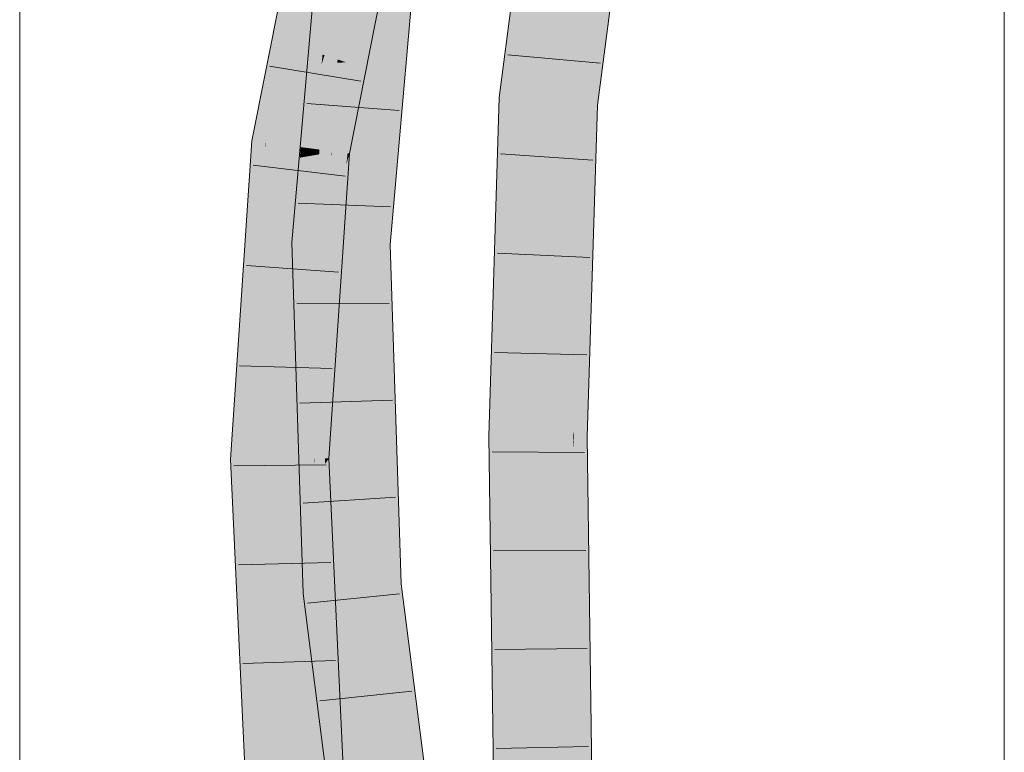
# Model space of a CAD drawing. Extents: x -620 to 300, y 62 to 1107.
# Tile 175 of 256: x 175.68 to 178.18, y 802.29 to 804.16. Entities that reach past the tile are written whole.
import ezdxf

# ---------------------------------------------------------------- set-up
doc = ezdxf.new("R2010")
doc.units = 0
doc.layers.get('0').update_dxf_attribs({"lineweight": 35})
doc.layers.add('E_Detail_Linie_Text_Bem', color=7, linetype='Continuous', lineweight=13)
for name, color, linetype, lineweight, true_color in [('E_Leerrohr 25-A06G9G0X8I', 7, 'Continuous', 9, 0xff8000), ('E_Leerrohr 25-Shading', 7, 'Continuous', 9, 0xff8000), ('E_Leerrohr 32-A06G9G128I', 7, 'Continuous', 9, 0x00b300), ('E_Leerrohr 32-Shading', 7, 'Continuous', 9, 0x00b300)]:
    doc.layers.add(name, color=color, linetype=linetype, lineweight=lineweight, true_color=true_color)

# ---------------------------------------------------------------- blocks, each defined once
blk = doc.blocks.new('Shading-A06G9FMN8I', base_point=(255.3952, 758.4784))
at = {"layer": 'E_Leerrohr 25-Shading', "color": 43, "true_color": 0xd7ab7f}
for points in [[(176.8976, 803.9581), (176.9341, 803.9553), (176.9994, 804.7357), (177.0356, 804.7299)], [(177.1104, 803.9415), (177.1365, 804.113), (177.2102, 804.7023)], [(177.2102, 804.7023), (177.1365, 804.113), (177.2039, 804.5559)], [(177.1365, 804.113), (177.197, 804.3951), (177.2039, 804.5559)], [(177.1365, 804.113), (177.115, 803.9411), (177.197, 804.3951), (177.1531, 804.1276)], [(177.1531, 804.1276), (177.1941, 804.328), (177.197, 804.3951)], [(177.1718, 804.1937), (177.1941, 804.328), (177.1427, 804.0645), (177.1531, 804.1276)], [(177.1922, 804.2841), (177.1427, 804.0645), (177.1469, 803.9386), (177.1224, 803.9406)], [(177.1531, 804.1276), (177.115, 803.9411), (177.1427, 804.0645)], [(177.1104, 803.9415), (177.115, 803.9411), (177.1365, 804.113)], [(177.1224, 803.9406), (177.1427, 804.0645), (177.118, 803.9409), (177.126, 803.9901)], [(177.126, 803.9901), (177.115, 803.9411), (177.118, 803.9409)], [(176.8711, 803.0981), (176.9077, 803.0978), (176.8976, 803.9581), (176.9341, 803.9553)], [(177.1119, 803.8824), (177.1104, 803.9415), (177.1038, 803.7276)], [(177.115, 803.9411), (177.1104, 803.9415), (177.1119, 803.8824)], [(177.118, 803.9409), (177.115, 803.9411), (177.1134, 803.8242), (177.1119, 803.8824)], [(177.115, 803.7645), (177.1224, 803.9406), (177.1134, 803.8242), (177.118, 803.9409)], [(177.1272, 803.2957), (177.1469, 803.9386), (177.115, 803.7645), (177.1224, 803.9406)], [(177.1119, 803.8824), (177.0845, 803.0964), (177.1134, 803.8242)], [(177.0845, 803.0964), (177.1119, 803.8824), (177.1038, 803.7276)], [(177.0845, 803.0964), (177.0872, 803.1093), (177.1134, 803.8242), (177.115, 803.7645)], [(177.0872, 803.1093), (177.1272, 803.2957), (177.115, 803.7645)], [(177.1168, 803.0961), (177.1272, 803.2957), (177.0867, 803.0964), (177.0872, 803.1093)], [(177.1168, 803.0961), (177.1211, 803.0961), (177.1272, 803.2957)], [(177.0872, 803.1093), (177.0845, 803.0964), (177.0867, 803.0964)], [(176.8829, 802.2201), (176.9195, 802.2209), (176.8711, 803.0981), (176.9077, 803.0978)], [(177.087, 803.0697), (177.0845, 803.0964), (177.0962, 802.225)], [(177.0867, 803.0964), (177.0845, 803.0964), (177.087, 803.0697)], [(177.1168, 803.0961), (177.0867, 803.0964), (177.1272, 802.6439), (177.087, 803.0697)], [(177.1272, 802.6439), (177.1211, 803.0961), (177.1168, 803.0961)], [(177.1272, 802.6439), (177.087, 803.0697), (177.1328, 802.2258), (177.0962, 802.225)]]:
    blk.add_solid(points, dxfattribs=at)
at = {"layer": 'E_Leerrohr 25-Shading', "color": 31, "true_color": 0xfabd7f}
for points in [[(176.9341, 803.9553), (177.0222, 803.9484), (177.0356, 804.7299), (177.1229, 804.7161)], [(177.1104, 803.9415), (177.2102, 804.7023), (177.1172, 804.3656), (177.2101, 804.7023)], [(177.0763, 804.2174), (177.1104, 803.9415), (177.1172, 804.3656)], [(177.0672, 804.2913), (177.0222, 803.9484), (177.0991, 803.9424)], [(177.0991, 803.9424), (177.1104, 803.9415), (177.0745, 804.211), (177.0763, 804.2174)], [(176.9077, 803.0978), (176.9961, 803.0971), (176.9341, 803.9553), (177.0222, 803.9484)], [(177.0222, 803.9484), (177.0022, 803.2957), (177.0845, 803.0964), (177.0065, 803.097)], [(177.0991, 803.9424), (177.0222, 803.9484), (177.1038, 803.7276), (177.0845, 803.0964)], [(177.1104, 803.9415), (177.0991, 803.9424), (177.1038, 803.7276)], [(177.0022, 803.2957), (176.9961, 803.0971), (177.0065, 803.097)], [(176.9195, 802.2209), (177.0079, 802.223), (176.9077, 803.0978), (176.9961, 803.0971)], [(176.9961, 803.0971), (177.0022, 802.6443), (177.0065, 803.097)], [(177.0022, 802.6443), (177.0845, 803.0964), (177.0065, 803.097)], [(177.0022, 802.6443), (177.0079, 802.223), (177.0845, 803.0964), (177.0962, 802.225)]]:
    blk.add_solid(points, dxfattribs=at)
at = {"layer": 'E_Leerrohr 32-Shading', "color": 83, "true_color": 0x7fbd7f}
for points in [[(176.4263, 804.4539), (176.4098, 804.5587), (176.3046, 803.843), (176.3665, 804.3394)], [(176.4263, 804.4539), (176.3046, 803.843), (176.3055, 803.8429)], [(176.4901, 803.8192), (176.6398, 804.4623), (176.563, 804.2357), (176.5719, 804.2718)], [(176.4462, 804.0403), (176.4489, 804.0668), (176.4086, 804.0256), (176.439, 804.3756)], [(176.439, 804.3756), (176.4489, 804.0668), (176.4477, 804.3744)], [(176.4489, 804.0668), (176.4753, 804.3704), (176.4477, 804.3744)], [(176.3665, 804.3394), (176.2692, 803.8475), (176.3046, 803.843)], [(176.6687, 804.1355), (176.6864, 804.3398), (176.5904, 803.5845), (176.6751, 804.2787)], [(176.6502, 804.345), (176.6176, 803.9705), (176.6684, 804.3424)], [(176.6688, 804.3423), (176.6684, 804.3424), (176.6415, 804.0989), (176.6176, 803.9705)], [(176.6826, 804.3403), (176.6688, 804.3423), (176.6751, 804.2787), (176.6415, 804.0989)], [(176.5904, 803.5845), (176.6751, 804.2787), (176.584, 803.5846), (176.6415, 804.0989)], [(176.4901, 803.8192), (176.563, 804.2357), (176.4809, 803.8204)], [(176.4901, 803.8192), (176.5672, 804.0685), (176.5867, 804.2341), (176.5998, 804.233)], [(176.6447, 803.9185), (176.6687, 804.1355), (176.6009, 803.5842), (176.5904, 803.5845)], [(176.6597, 804.0326), (176.6687, 804.1355), (176.6447, 803.9183)], [(176.6415, 804.0989), (176.6176, 803.9705), (176.584, 803.5846)], [(176.4468, 804.0431), (176.4489, 804.0668), (176.4462, 804.0403)], [(176.5672, 804.0685), (176.4901, 803.8192), (176.5124, 803.8163)], [(176.5172, 803.8157), (176.5672, 804.0685), (176.5124, 803.8163)], [(176.4086, 804.0256), (176.3707, 803.5897), (176.4004, 803.5889)], [(176.4073, 803.5888), (176.4468, 804.0431), (176.4004, 803.5889), (176.4462, 804.0403)], [(176.4004, 803.5889), (176.4462, 804.0403), (176.4054, 803.8575)], [(176.4462, 804.0403), (176.4086, 804.0256), (176.4054, 803.8575)], [(176.6079, 803.584), (176.6207, 803.5837), (176.6447, 803.9183), (176.6597, 804.0326)], [(176.6079, 803.584), (176.6447, 803.9185), (176.6009, 803.5842)], [(176.3048, 803.8325), (176.2692, 803.8475), (176.2614, 803.1841), (176.259, 803.6953)], [(176.2692, 803.8475), (176.3048, 803.8325), (176.3046, 803.843)], [(176.3048, 803.8325), (176.3055, 803.8429), (176.3046, 803.843)], [(176.4905, 803.4193), (176.5172, 803.8157), (176.431, 803.0408), (176.5093, 803.7875)], [(176.4809, 803.8204), (176.4689, 803.6422), (176.4901, 803.8192)], [(176.4901, 803.8192), (176.4689, 803.6422), (176.5124, 803.8163), (176.5093, 803.7875)], [(176.5093, 803.7875), (176.5172, 803.8157), (176.5124, 803.8163)], [(176.5093, 803.7875), (176.4689, 803.6422), (176.431, 803.0408), (176.4285, 803.0408)], [(176.259, 803.6953), (176.2151, 803.0383), (176.2614, 803.1841), (176.2517, 803.0387)], [(176.3707, 803.5897), (176.4098, 803.5117), (176.4004, 803.5889)], [(176.4098, 803.5117), (176.3707, 803.5897), (176.4269, 802.9821), (176.3738, 803.4933)], [(176.4098, 803.5117), (176.4073, 803.5888), (176.4004, 803.5889)], [(176.584, 803.5846), (176.588, 803.4613), (176.5904, 803.5845)], [(176.6009, 803.5842), (176.5904, 803.5845), (176.6018, 803.5131), (176.588, 803.4613)], [(176.6079, 803.584), (176.6009, 803.5842), (176.6075, 803.5344), (176.6018, 803.5131)], [(176.6119, 802.7194), (176.6207, 803.5837), (176.6052, 803.2477), (176.6075, 803.5344)], [(176.6075, 803.5344), (176.6207, 803.5837), (176.6079, 803.584)], [(176.6305, 803.2784), (176.6207, 803.5837), (176.6351, 802.7217), (176.6119, 802.7194)], [(176.6052, 803.2476), (176.6075, 803.5344), (176.6018, 803.5131)], [(176.6031, 802.9913), (176.6052, 803.2476), (176.588, 803.4613), (176.6018, 803.5131)], [(176.3959, 803.2809), (176.3738, 803.4933), (176.385, 803.1477)], [(176.4905, 803.4193), (176.431, 803.0408), (176.4552, 803.0411)], [(176.4651, 803.0412), (176.4905, 803.4193), (176.4552, 803.0411)], [(176.385, 803.1477), (176.4259, 802.9921), (176.3959, 803.2809)], [(176.6483, 802.723), (176.6305, 803.2784), (176.6351, 802.7217)], [(176.6119, 802.7194), (176.6052, 803.2477), (176.6031, 802.9913)], [(176.417, 802.7003), (176.385, 803.1477), (176.3894, 803.0126)], [(176.385, 803.1477), (176.417, 802.7003), (176.4259, 802.9921), (176.4245, 802.9134)], [(176.2151, 803.0383), (176.2158, 803.0232), (176.2517, 803.0387), (176.2753, 802.5311)], [(176.4285, 803.0408), (176.4306, 802.9933), (176.431, 803.0408)], [(176.431, 803.0408), (176.4306, 802.9933), (176.4552, 803.0411), (176.4553, 803.0276)], [(176.4575, 802.5014), (176.4553, 803.0276), (176.4489, 802.6001), (176.4306, 802.9933)], [(176.4553, 803.0276), (176.4651, 803.0412), (176.4552, 803.0411)], [(176.4883, 802.1469), (176.4651, 803.0412), (176.4575, 802.5014), (176.4553, 803.0276)], [(176.5077, 801.9229), (176.5002, 802.285), (176.4883, 802.1469), (176.4651, 803.0412)], [(176.2753, 802.5311), (176.2158, 803.0232), (176.3089, 801.8085), (176.2435, 802.4264)], [(176.3894, 803.0126), (176.3995, 802.6986), (176.417, 802.7003)], [(176.4359, 802.7022), (176.4269, 802.9821), (176.4208, 802.7007), (176.4245, 802.9134)], [(176.4245, 802.9134), (176.4269, 802.9821), (176.4259, 802.9921)], [(176.4245, 802.9134), (176.417, 802.7003), (176.4208, 802.7007)], [(176.3995, 802.6986), (176.4682, 802.4489), (176.417, 802.7003)], [(176.4682, 802.4489), (176.4359, 802.7022), (176.417, 802.7003)], [(176.6119, 802.7194), (176.6908, 802.0995), (176.6351, 802.7217)], [(176.6351, 802.7217), (176.6542, 802.509), (176.6483, 802.723), (176.6747, 802.3357)], [(176.6761, 802.5051), (176.6483, 802.723), (176.8303, 801.0233), (176.6747, 802.3357)], [(176.4682, 802.4489), (176.3995, 802.6986), (176.6005, 801.4102), (176.4758, 802.0991)], [(176.4579, 802.4075), (176.4575, 802.5014), (176.4489, 802.6001)], [(176.4579, 802.4075), (176.5113, 801.2602), (176.4575, 802.5014), (176.4805, 802.2359)], [(176.6542, 802.509), (176.6908, 802.0995), (176.6747, 802.3357)], [(176.8733, 800.7561), (176.6761, 802.5051), (176.8621, 800.7545), (176.8302, 801.0234)], [(176.6761, 802.5051), (176.8733, 800.7561), (176.7054, 802.275)], [(176.2435, 802.4264), (176.2987, 801.2415), (176.3089, 801.8085), (176.3352, 801.2446)], [(176.6747, 802.3357), (176.6908, 802.0995), (176.8303, 801.0233), (176.8409, 800.9213)]]:
    blk.add_solid(points, dxfattribs=at)
at = {"layer": 'E_Leerrohr 32-Shading', "color": 83, "true_color": 0x7fd57f}
for points in [[(176.4872, 804.0542), (176.568, 804.2607), (176.4996, 804.1416), (176.6163, 804.5051)], [(176.5158, 804.2562), (176.4996, 804.1416), (176.6163, 804.505), (176.6163, 804.5051)], [(176.4263, 804.4539), (176.3055, 803.8429), (176.5085, 804.4145), (176.3932, 803.8317)], [(176.4831, 804.2864), (176.4535, 803.9982), (176.5423, 804.4429), (176.4996, 804.1416)], [(176.4753, 804.3704), (176.4489, 804.0668), (176.5627, 804.3577), (176.535, 804.0385)], [(176.5627, 804.3577), (176.535, 804.0385), (176.6368, 804.347)], [(176.6502, 804.345), (176.535, 804.0385), (176.517, 803.5862), (176.4957, 803.5867)], [(176.6502, 804.345), (176.517, 803.5862), (176.6176, 803.9705)], [(176.535, 804.0385), (176.6502, 804.345), (176.6368, 804.347)], [(176.3997, 803.8308), (176.4535, 803.9982), (176.3932, 803.8317), (176.4831, 804.2864)], [(176.4404, 803.8256), (176.4809, 803.8204), (176.4489, 803.9296), (176.563, 804.2357)], [(176.4489, 803.9296), (176.563, 804.2357), (176.4517, 803.9637), (176.5584, 804.2361)], [(176.4493, 803.9575), (176.4872, 804.0542), (176.4535, 803.9982), (176.4996, 804.1416)], [(176.4539, 804.0652), (176.4489, 804.0668), (176.4468, 804.0431)], [(176.4539, 804.0652), (176.4468, 804.0431), (176.4872, 804.0542), (176.486, 804.0458)], [(176.486, 804.0458), (176.5083, 804.0473), (176.4872, 804.0542)], [(176.4468, 804.0431), (176.4073, 803.5888), (176.4635, 803.8875), (176.421, 803.5884)], [(176.486, 804.0458), (176.4468, 804.0431), (176.4635, 803.8875)], [(176.5083, 804.0473), (176.486, 804.0458), (176.4715, 803.8124), (176.4635, 803.8875)], [(176.5083, 804.0473), (176.4715, 803.8124), (176.5072, 804.0092)], [(176.535, 804.0385), (176.5083, 804.0473), (176.4957, 803.5867)], [(176.5072, 804.0092), (176.4731, 803.8215), (176.4957, 803.5867), (176.4721, 803.8068)], [(176.4535, 803.9982), (176.3997, 803.8308), (176.4493, 803.9575)], [(176.4115, 803.8293), (176.4455, 803.9203), (176.4116, 803.8611), (176.4493, 803.9575)], [(176.4493, 803.9575), (176.4455, 803.9203), (176.4517, 803.9637), (176.4489, 803.9296)], [(176.517, 803.5862), (176.584, 803.5846), (176.6176, 803.9705)], [(176.4358, 803.8262), (176.4404, 803.8256), (176.4455, 803.9203), (176.4489, 803.9296)], [(176.4455, 803.9203), (176.4115, 803.8293), (176.4358, 803.8262)], [(176.421, 803.5884), (176.4308, 803.5883), (176.4635, 803.8875), (176.4715, 803.8124)], [(176.4116, 803.8611), (176.3997, 803.8308), (176.4115, 803.8293)], [(176.3914, 803.8049), (176.3048, 803.8325), (176.3483, 803.1619), (176.2614, 803.1841)], [(176.3055, 803.8429), (176.3048, 803.8325), (176.3932, 803.8317), (176.3914, 803.8049)], [(176.3932, 803.8317), (176.3914, 803.8049), (176.3997, 803.8308)], [(176.3997, 803.8308), (176.3914, 803.8049), (176.4115, 803.8293), (176.4119, 803.8085)], [(176.4115, 803.8293), (176.4119, 803.8085), (176.4358, 803.8262), (176.4346, 803.8124)], [(176.4358, 803.8262), (176.4346, 803.8124), (176.4404, 803.8256), (176.4402, 803.8134)], [(176.4402, 803.8134), (176.4809, 803.8204), (176.4404, 803.8256)], [(176.4119, 803.8085), (176.3914, 803.8049), (176.4184, 803.4412), (176.3483, 803.1619)], [(176.4346, 803.8124), (176.4119, 803.8085), (176.4158, 803.5886)], [(176.4158, 803.5886), (176.4167, 803.5359), (176.4346, 803.8124), (176.424, 803.5679)], [(176.4402, 803.8134), (176.4346, 803.8124), (176.4369, 803.6255), (176.424, 803.5679)], [(176.4715, 803.8124), (176.4308, 803.5883), (176.4721, 803.8068), (176.4567, 803.5876)], [(176.4689, 803.6422), (176.4809, 803.8204), (176.4363, 803.5885), (176.4403, 803.6406)], [(176.4369, 803.6255), (176.4403, 803.6406), (176.4402, 803.8134), (176.4538, 803.8157)], [(176.4403, 803.6406), (176.4809, 803.8204), (176.4538, 803.8157)], [(176.4567, 803.5876), (176.4957, 803.5867), (176.4721, 803.8068)], [(176.4731, 803.8215), (176.4715, 803.8124), (176.4721, 803.8068)], [(176.437, 803.6257), (176.424, 803.5679), (176.4349, 803.5068), (176.4184, 803.4412)], [(176.4285, 803.0408), (176.4689, 803.6422), (176.4267, 803.0408), (176.4349, 803.5068)], [(176.4689, 803.6422), (176.4363, 803.5885), (176.4349, 803.5068)], [(176.4403, 803.6406), (176.437, 803.6257), (176.4363, 803.5885)], [(176.4308, 803.5883), (176.4073, 803.5888), (176.418, 803.5101), (176.4098, 803.5117)], [(176.4957, 803.5867), (176.4308, 803.5883), (176.4987, 803.494), (176.418, 803.5101)], [(176.4957, 803.5867), (176.4987, 803.494), (176.517, 803.5862)], [(176.4987, 803.494), (176.584, 803.5846), (176.517, 803.5862)], [(176.584, 803.5846), (176.4987, 803.494), (176.588, 803.4613), (176.5156, 802.9688)], [(176.4167, 803.5359), (176.4184, 803.4412), (176.424, 803.5679)], [(176.418, 803.5101), (176.4098, 803.5117), (176.4112, 803.4683)], [(176.5156, 802.9688), (176.4987, 803.494), (176.4112, 803.4683), (176.418, 803.5101)], [(176.4349, 803.5068), (176.4184, 803.4412), (176.4267, 803.0408), (176.4255, 803.0407)], [(176.5156, 802.9688), (176.4112, 803.4683), (176.4269, 802.9821)], [(176.588, 803.4613), (176.5156, 802.9688), (176.5738, 802.7157), (176.5239, 802.7108)], [(176.588, 803.4613), (176.5738, 802.7157), (176.6031, 802.9913)], [(176.4184, 803.4412), (176.3483, 803.1619), (176.4255, 803.0407), (176.3401, 803.0397)], [(176.2614, 803.1841), (176.2517, 803.0387), (176.3483, 803.1619), (176.3401, 803.0397)], [(176.2517, 803.0387), (176.2753, 802.5311), (176.3401, 803.0397), (176.3643, 802.5187)], [(176.4255, 803.0407), (176.3401, 803.0397), (176.4278, 802.9731), (176.3643, 802.5187)], [(176.4267, 803.0408), (176.4255, 803.0407), (176.4291, 802.9819), (176.4278, 802.9731)], [(176.4284, 803.0408), (176.4267, 803.0408), (176.4272, 803.028)], [(176.4291, 802.9819), (176.4284, 803.0408), (176.4272, 803.028)], [(176.4291, 802.9819), (176.4306, 802.9933), (176.4284, 803.0408), (176.4285, 803.0408)], [(176.429, 802.9818), (176.4269, 802.9821), (176.44, 802.7026), (176.4359, 802.7022)], [(176.4278, 802.9731), (176.4352, 802.7582), (176.4306, 802.9933), (176.4489, 802.6001)], [(176.4429, 802.7029), (176.4306, 802.9816), (176.44, 802.7026), (176.429, 802.9818)], [(176.5239, 802.7108), (176.5032, 802.9706), (176.4429, 802.7029), (176.4306, 802.9816)], [(176.5738, 802.7157), (176.6119, 802.7194), (176.6031, 802.9913)], [(176.4158, 802.8871), (176.4371, 802.7023), (176.4278, 802.9731)], [(176.5156, 802.9688), (176.5032, 802.9706), (176.5239, 802.7108)], [(176.4579, 802.4075), (176.4489, 802.6001), (176.3643, 802.5187), (176.4158, 802.8871)], [(176.4352, 802.7582), (176.4371, 802.7023), (176.4489, 802.6001)], [(176.4429, 802.7029), (176.4359, 802.7022), (176.4489, 802.6001)], [(176.5239, 802.7108), (176.4429, 802.7029), (176.4682, 802.4489), (176.4489, 802.6001)], [(176.5239, 802.7108), (176.4682, 802.4489), (176.5578, 802.4445)], [(176.5239, 802.7108), (176.5578, 802.4445), (176.5738, 802.7157)], [(176.5578, 802.4445), (176.6119, 802.7194), (176.5738, 802.7157)], [(176.6119, 802.7194), (176.5578, 802.4445), (176.6908, 802.0995), (176.6895, 801.4103)], [(176.3643, 802.5187), (176.2753, 802.5311), (176.3977, 801.8007), (176.3089, 801.8085)], [(176.4579, 802.4075), (176.3643, 802.5187), (176.3977, 801.8007)], [(176.5578, 802.4445), (176.4682, 802.4489), (176.6895, 801.4103), (176.6005, 801.4102)], [(176.3977, 801.8007), (176.4232, 801.252), (176.4579, 802.4075), (176.5113, 801.2595)]]:
    blk.add_solid(points, dxfattribs=at)
blk = doc.blocks.new('Referenz-A06G9G138I')
at = {"layer": 'E_Detail_Linie_Text_Bem', "linetype": 'Continuous', "ltscale": 0.13}
for p, q in [((175.6798, 798.2348), (175.6798, 807.4149)), ((178.1798, 807.4149), (178.1798, 758.2348))]:
    blk.add_line(p, q, dxfattribs=at)
at = {"layer": 'E_Leerrohr 25-A06G9G0X8I', "linetype": 'Continuous', "ltscale": 0.13}
for p, q in [((176.8976, 803.9581), (176.9994, 804.7356)), ((177.1468, 803.9386), (177.2463, 804.6966)), ((177.1533, 804.0453), (176.9193, 804.0662)), ((176.8711, 803.0981), (176.8976, 803.9581)), ((177.1211, 803.0961), (177.1468, 803.9386)), ((177.1351, 803.799), (176.9006, 803.8146)), ((177.1276, 803.5515), (176.8928, 803.5623)), ((177.12, 803.304), (176.8851, 803.31)), ((176.8829, 802.2201), (176.8711, 803.0981)), ((177.1328, 802.2259), (177.1211, 803.0961)), ((177.1141, 803.0563), (176.8791, 803.0579)), ((177.1175, 802.8074), (176.8825, 802.8069)), ((177.1209, 802.5585), (176.8859, 802.5559)), ((177.1242, 802.3095), (176.8893, 802.3048))]:
    blk.add_line(p, q, dxfattribs=at)
at = {"layer": 'E_Leerrohr 32-A06G9G128I', "linetype": 'Continuous', "ltscale": 0.13}
for p, q in [((176.2692, 803.8475), (176.4098, 804.5586)), ((176.5172, 803.8158), (176.6518, 804.4959)), ((176.3707, 803.5896), (176.439, 804.3756)), ((176.6206, 803.5838), (176.6864, 804.3398)), ((176.5461, 803.9994), (176.3141, 804.0371)), ((176.643, 803.9245), (176.4087, 803.9427)), ((176.2151, 803.0383), (176.2692, 803.8475)), ((176.4651, 803.0412), (176.5172, 803.8158)), ((176.5059, 803.7583), (176.2725, 803.7857)), ((176.6216, 803.68), (176.3868, 803.6891)), ((176.3995, 802.6986), (176.3707, 803.5896)), ((176.6483, 802.723), (176.6206, 803.5838)), ((176.4897, 803.514), (176.2553, 803.5312)), ((176.6181, 803.4347), (176.3831, 803.4353)), ((176.4732, 803.2697), (176.2383, 803.2766)), ((176.6261, 803.1889), (176.3912, 803.1814)), ((176.2987, 801.2415), (176.2151, 803.0383)), ((176.4583, 803.0251), (176.2233, 803.0222)), ((176.5478, 801.2625), (176.4651, 803.0412)), ((176.6339, 802.9431), (176.3994, 802.9274)), ((176.4699, 802.7766), (176.235, 802.7713)), ((176.8983, 800.7599), (176.6483, 802.723)), ((176.6511, 800.7229), (176.3995, 802.6986)), ((176.6441, 802.6971), (176.4102, 802.674)), ((176.4815, 802.528), (176.2466, 802.5204)), ((176.6756, 802.4499), (176.4418, 802.4253))]:
    blk.add_line(p, q, dxfattribs=at)

msp = doc.modelspace()

# ---------------------------------------------------------------- block references
at = {"color": 8, "lineweight": 25, "ltscale": 0.25, "true_color": 0x808080}
msp.add_blockref('Referenz-A06G9G138I', (0, 0), dxfattribs=at)
msp.add_blockref('Shading-A06G9FMN8I', (255.3952, 758.4784))

doc.saveas('drawing.dxf')
